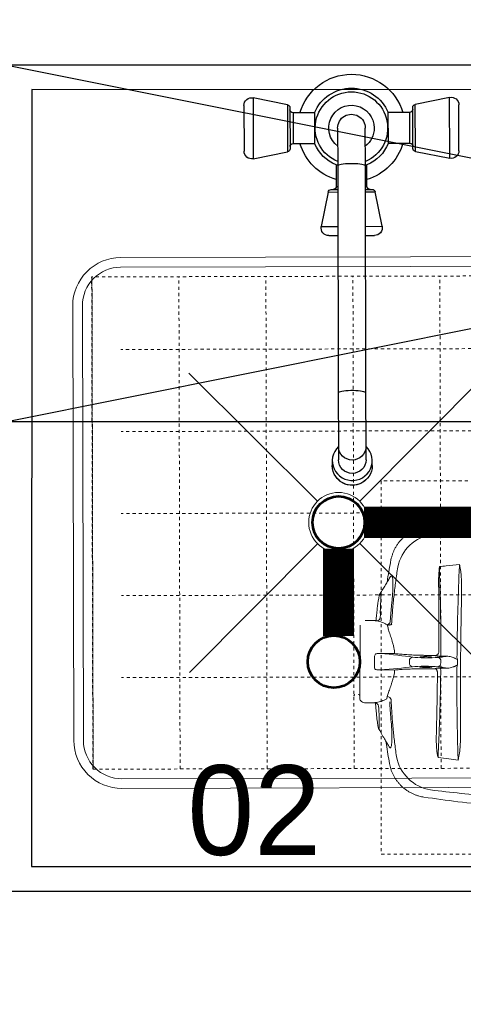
# Model space of a CAD drawing. Header units: inches. Extents: x 704 to 259546, y -107711 to 151004.
# Tile 18 of 256: x 127857 to 127871, y 19611 to 19642. Entities that reach past the tile are written whole.
import ezdxf
from ezdxf.enums import TextEntityAlignment as Align

# ---------------------------------------------------------------- set-up
doc = ezdxf.new("R2010")
doc.units = ezdxf.units.IN
doc.header["$MEASUREMENT"] = 0
for name, pattern in [('11aa1PB-bd$0$11aa1PB-af$0$TRATTEGGIATA', [0.75, 0.5, -0.25]), ('AP0200000$0$AP0500G00$0$1', [0]), ('HIDDEN2', [0.1875, 0.125, -0.0625])]:
    doc.linetypes.add(name, pattern=pattern)
for name, color, linetype, lineweight in [('0-PIPE SUPPORT', 7, 'Continuous', 0), ('00-ABM  CWS', 200, 'AP0200000$0$AP0500G00$0$1', 0), ('00-GRIDTEXT', 1, 'Continuous', 13), ('EQUIP DIM', 8, 'Continuous', 0), ('EQUIPMENT', 3, 'Continuous', 25), ('PD_BRICK WALL_115', 134, 'Continuous', 30), ('PP-Waste Pipe', 3, 'Continuous', 25)]:
    doc.layers.add(name, color=color, linetype=linetype, lineweight=lineweight)
for name, color, linetype in [('A-FORMATEXT', 255, 'Continuous'), ('PP BALL VALVE', 7, 'Continuous'), ('TEXT50', 7, 'Continuous')]:
    doc.layers.add(name, color=color, linetype=linetype)
doc.layers.add('FAINTEQUIP', color=7, linetype='Continuous', lineweight=0, true_color=0x4a4747)
doc.styles.add('Arial', font='GOTHIC.TTF')
doc.styles.add('DIM_FONT', font='times.ttf', dxfattribs={"width": 0.8})
doc.styles.get("Standard").update_dxf_attribs({"font": 'arial.ttf', "height": 6})

# ---------------------------------------------------------------- blocks, each defined once
blk = doc.blocks.new('SINK 510')
at = {"layer": 'EQUIPMENT', "color": 8, "lineweight": 0}
for p, q in [((168040.9, 33385.6), (168174, 33252.5)), ((168351, 33385.6), (168217.9, 33252.5)), ((168174, 33208.6), (168040.9, 33075.5)), ((168217.9, 33208.6), (168351, 33075.5))]:
    blk.add_line(p, q, dxfattribs=at)
at = {"layer": 'EQUIPMENT', "color": 8, "lineweight": 13}
blk.add_lwpolyline([(168421.3, 32955.6), (167970.5, 32955.6, -0.414214), (167921, 33005.2), (167921, 33456, -0.414214), (167970.5, 33505.5), (168421.3, 33505.5, -0.414214), (168471, 33455.9), (168471, 33005.2, -0.414214)], format="xyb", close=True, dxfattribs=at)
at = {"layer": 'EQUIPMENT', "color": 8, "lineweight": 0}
blk.add_lwpolyline([(168421.3, 32965.5), (167970.5, 32965.5, -0.414214), (167930.9, 33005.2), (167930.9, 33456, -0.414214), (167970.5, 33495.6), (168421.3, 33495.6, -0.414214), (168461, 33455.9), (168461, 33005.2, -0.414214)], format="xyb", close=True, dxfattribs=at)
at = {"layer": 'EQUIPMENT', "color": 8, "linetype": 'HIDDEN2', "lineweight": 0}
blk.add_lwpolyline([(167940.9, 33485.6), (167940.9, 32975.5), (168451, 32975.5), (168451, 33485.6)], close=True, dxfattribs=at)
for points in [[(168000.2, 33485.6), (168000.2, 32975.5)], [(168090.4, 33485.6), (168090.4, 32975.5)], [(168180.5, 33485.6), (168180.5, 32975.5)], [(168270.7, 33485.6), (168270.7, 32975.5)], [(168360.9, 33485.6), (168360.9, 32975.5)], [(167967.9, 33390.8), (168421.3, 33390.8)], [(167967.9, 33305.8), (168421.3, 33305.8)], [(167967.9, 33220.8), (168421.3, 33220.8)], [(167967.9, 33135.8), (168421.3, 33135.8)], [(167967.9, 33050.8), (168421.3, 33050.8)]]:
    blk.add_lwpolyline(points, dxfattribs=at)
at = {"layer": 'EQUIPMENT', "color": 8, "linetype": 'HIDDEN2'}
blk.add_lwpolyline([(168451, 33485.6), (168451, 32975.5)], dxfattribs=at)
at = {"layer": 'EQUIPMENT', "color": 8, "lineweight": 0}
for radius in [31, 26.3]:
    blk.add_circle((168196, 33230.5), radius, dxfattribs=at)
blk = doc.blocks.new('sfv')
at = {"layer": 'EQUIPMENT', "color": 8, "linetype": 'Continuous'}
for p, q in [((-10910.49, -25959.56), (-10910.49, -25955.65)), ((-10905.49, -25971.28), (-10905.49, -25960.42)), ((-10882.99, -25960.42), (-10882.99, -25971.28)), ((-10877.99, -25955.65), (-10877.99, -25959.56)), ((-10905.49, -26014.72), (-10905.49, -25971.28)), ((-10882.99, -25971.28), (-10882.99, -26014.72)), ((-10905.49, -26199.37), (-10905.49, -26014.72)), ((-10882.99, -26014.72), (-10882.99, -26199.37)), ((-10912.87, -26142.86), (-10905.49, -26142.86)), ((-10882.99, -26142.86), (-10875.61, -26142.86)), ((-10913.39, -26178.35), (-10919, -26150.34)), ((-10919, -26150.34), (-10905.49, -26150.34)), ((-10882.99, -26150.34), (-10869.49, -26150.34)), ((-10869.49, -26150.34), (-10875.09, -26178.35)), ((-10913.39, -26178.35), (-10905.49, -26178.35)), ((-10882.99, -26178.35), (-10875.09, -26178.35)), ((-10910.94, -26180.36), (-10905.49, -26180.36)), ((-10906.74, -26200.36), (-10906.74, -26182.86)), ((-10906.74, -26182.86), (-10905.49, -26182.86)), ((-10882.99, -26180.36), (-10877.54, -26180.36)), ((-10882.99, -26182.86), (-10881.74, -26182.86)), ((-10881.74, -26182.86), (-10881.74, -26200.36)), ((-10906.74, -26200.36), (-10905.49, -26200.36)), ((-10905.49, -26230.36), (-10905.49, -26199.37)), ((-10882.99, -26199.37), (-10882.99, -26230.36)), ((-10882.99, -26200.36), (-10881.74, -26200.36)), ((-10974.27, -26205.6), (-10946.25, -26211.21)), ((-10974.27, -26255.11), (-10974.27, -26205.6)), ((-10946.25, -26249.51), (-10946.25, -26211.21)), ((-10842.23, -26211.21), (-10814.22, -26205.6)), ((-10842.23, -26211.21), (-10842.23, -26249.51)), ((-10814.22, -26205.6), (-10814.22, -26255.11)), ((-10981.74, -26248.99), (-10981.74, -26211.73)), ((-10944.24, -26247.06), (-10944.24, -26213.66)), ((-10941.74, -26217.86), (-10924.24, -26217.86)), ((-10941.74, -26242.86), (-10941.74, -26217.86)), ((-10924.24, -26242.86), (-10924.24, -26217.86)), ((-10864.24, -26217.86), (-10846.74, -26217.86)), ((-10864.24, -26217.86), (-10864.24, -26242.86)), ((-10846.74, -26217.86), (-10846.74, -26242.86)), ((-10844.24, -26213.66), (-10844.24, -26247.06)), ((-10806.74, -26211.73), (-10806.74, -26248.99)), ((-10924.24, -26242.86), (-10941.74, -26242.86)), ((-10846.74, -26242.86), (-10864.24, -26242.86)), ((-10946.25, -26249.51), (-10974.27, -26255.11)), ((-10814.22, -26255.11), (-10842.23, -26249.51))]:
    blk.add_line(p, q, dxfattribs=at)
for points in [[(-10905.49, -25971.1), (-10905.51, -25971.09), (-10907.16, -25969.26), (-10908.52, -25967.2), (-10909.53, -25964.97), (-10910.19, -25962.6), (-10910.48, -25960.17), (-10910.38, -25957.72), (-10909.91, -25955.32), (-10909.07, -25953.01), (-10907.88, -25950.86), (-10906.37, -25948.91), (-10904.58, -25947.21), (-10902.54, -25945.8), (-10900.32, -25944.71), (-10897.94, -25943.97), (-10895.48, -25943.6), (-10893, -25943.6), (-10890.54, -25943.97), (-10888.17, -25944.71), (-10885.94, -25945.8), (-10883.9, -25947.21), (-10882.11, -25948.91), (-10880.6, -25950.86), (-10879.41, -25953.01), (-10878.57, -25955.32), (-10878.1, -25957.72), (-10878, -25960.17), (-10878.29, -25962.6), (-10878.95, -25964.97), (-10879.97, -25967.2), (-10881.32, -25969.26), (-10882.97, -25971.09), (-10882.99, -25971.1)], [(-10882.99, -26014.72), (-10883.18, -26015.08), (-10883.75, -26015.43), (-10884.68, -26015.75), (-10885.93, -26016.04), (-10887.46, -26016.28), (-10889.23, -26016.47), (-10891.16, -26016.6), (-10893.2, -26016.67), (-10895.28, -26016.67), (-10897.32, -26016.6), (-10899.26, -26016.47), (-10901.02, -26016.28), (-10902.55, -26016.04), (-10903.81, -26015.75), (-10904.73, -26015.43), (-10905.3, -26015.08), (-10905.49, -26014.72)], [(-10882.99, -26199.37), (-10883.18, -26199.73), (-10883.75, -26200.08), (-10884.68, -26200.4), (-10885.93, -26200.69), (-10887.46, -26200.93), (-10889.23, -26201.12), (-10891.16, -26201.25), (-10893.2, -26201.32), (-10895.28, -26201.32), (-10897.32, -26201.25), (-10899.26, -26201.12), (-10901.02, -26200.93), (-10902.55, -26200.69), (-10903.81, -26200.4), (-10904.73, -26200.08), (-10905.3, -26199.73), (-10905.49, -26199.37)]]:
    blk.add_lwpolyline(points, dxfattribs=at)
for centre, radius, start, end in [((-10894.65, -25955.66), 15.84, 145.68555, 179.95156), ((-10894.24, -25956), 16.37, 33.48866, 145.49719), ((-10894.24, -25955.81), 16.24, 45.43296, 145.8895), ((-10893.82, -25955.66), 15.83, 0.02949, 33.29039), ((-10894.24, -25960.56), 11.25, 0.68507, 179.31493), ((-10894.24, -25971.41), 11.25, 0.68507, 179.31493), ((-10912.87, -26149.11), 6.25, 90, 191.30993), ((-10875.61, -26149.11), 6.25, 348.69007, 90), ((-10910.94, -26177.86), 2.5, 191.30993, 270), ((-10877.54, -26177.86), 2.5, 270, 348.69007), ((-10909.24, -26182.86), 2.5, 0, 90), ((-10879.24, -26182.86), 2.5, 90, 180), ((-10894.24, -26230.36), 43.75, 106.60155, 163.39845), ((-10894.24, -26230.36), 43.75, 16.60155, 73.39845), ((-10894.24, -26230.36), 32.5, 112.61986, 157.38014), ((-10894.24, -26230.36), 29.49, 112.42642, 270), ((-10894.24, -26230.36), 29.49, 270, 67.57358), ((-10894.24, -26230.36), 32.5, 22.61986, 67.38014), ((-10975.49, -26211.73), 6.25, 78.69007, 180), ((-10946.74, -26213.66), 2.5, 0, 78.69007), ((-10841.74, -26213.66), 2.5, 101.30993, 180), ((-10812.99, -26211.73), 6.25, 0, 101.30993), ((-10941.74, -26215.36), 2.5, 180, 270), ((-10894.24, -26230.36), 18.54, 127.3515, 0), ((-10894.24, -26230.36), 18.54, 0, 52.6485), ((-10846.74, -26215.36), 2.5, 270, 0), ((-10894.24, -26230.36), 11.25, 180, 0), ((-10941.74, -26245.36), 2.5, 90, 180), ((-10894.24, -26230.36), 43.75, 196.60155, 343.39845), ((-10894.24, -26230.36), 32.5, 202.61986, 270), ((-10894.24, -26230.36), 32.5, 270, 337.38014), ((-10846.74, -26245.36), 2.5, 0, 90), ((-10975.49, -26248.99), 6.25, 180, 281.30993), ((-10946.74, -26247.06), 2.5, 281.30993, 0), ((-10841.74, -26247.06), 2.5, 180, 258.69007), ((-10812.99, -26248.99), 6.25, 258.69007, 0)]:
    blk.add_arc(centre, radius, start, end, dxfattribs=at)
blk = doc.blocks.new('A$C40DC2A97')
at = {"layer": 'EQUIPMENT', "color": 8}
for p, q in [((929.72, 0), (2428.45, -300)), ((929.72, -300), (2428.45, 0))]:
    blk.add_line(p, q, dxfattribs=at)
for points in [[(929.72, -300), (2428.45, -300), (2428.45, 0), (929.72, 0)], [(2428.45, -695.56), (2428.45, 0), (929.72, 0), (929.72, -695.56)], [(2407.71, -674.92), (2407.81, -20.75), (950.47, -20.64), (950.36, -674.82)]]:
    blk.add_lwpolyline(points, close=True, dxfattribs=at)
for name, p, xscale, yscale, zscale, rotation in [('sfv', (12558.42, -27166.19), -1.034709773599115, 1.034709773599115, 1.034709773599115, 180.139873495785), ('SINK 510', (137838.47, 26955.57), 0.8127174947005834, 0.8127174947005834, 0.8127174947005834, 180.1398734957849)]:
    blk.add_blockref(name, p, dxfattribs=dict(at, xscale=xscale, yscale=yscale, zscale=zscale, rotation=rotation))
at = {"layer": '00-GRIDTEXT', "color": 8, "ltscale": 50, "style": 'Arial'}
blk.add_text('02', height=75.583, rotation=0.00064, dxfattribs=at).set_placement((1137.85, -627.33), align=Align.MIDDLE_CENTER)
at = {"layer": 'EQUIP DIM', "color": 8, "char_height": 45, "width": 653.6647, "attachment_point": 1, "rotation": 359.8003}
for s, insert in [('\\pi71.698;{\\H1.2222x;\\C256;3 Bowl Sink for \\P\\pi165.87;Dishwash  \\P\\pi-51.695;(1500WX700DX850H)}', (1372.02, -431.1)), ('\\pi18.48;{\\H1.2222x;\\C256;Dirty Dish Landing \\P\\pi-51.695;(1200WX700DX850H)}', (2480.55, -529.65))]:
    blk.add_mtext(s, dxfattribs=dict(at, insert=insert))
blk = doc.blocks.new('BASEMENT')
at = {"layer": 'PD_BRICK WALL_115', "color": 8, "lineweight": 30}
blk.add_line((127959.35, 19640.932), (127820.85, 19640.932), dxfattribs=at)
at = {"layer": 'EQUIPMENT', "color": 8, "xscale": 0.03817055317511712, "yscale": 0.03817055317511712, "zscale": 0.03817055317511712}
blk.add_blockref('A$C40DC2A97', (127820.85, 19640.932), dxfattribs=at)
blk = doc.blocks.new('GREASE TRAP')
at = {"linetype": 'Continuous', "lineweight": 0}
for p, q in [((130, 19.09), (196.04, 19.56)), ((192.73, 24.47), (194.13, 24.73)), ((194.13, 24.38), (192.86, 24.15)), ((194.13, 24.38), (194.13, 24.38)), ((199.64, 16.91), (199.05, 17.88)), ((125.95, 14.6), (126.02, 5.6)), ((200.21, 6.12), (200.15, 15.12)), ((101.47, 1.02), (101.53, 1.09)), ((105.08, 2.2), (104.82, 2.14)), ((106.09, 2.36), (105.08, 2.2)), ((105.88, 2.34), (105.46, 2.26)), ((155.69, 1.09), (155.78, -11.94)), ((170.69, -11.83), (170.6, 1.2)), ((203.42, 2.48), (203.82, 2.45)), ((221.19, 3.02), (217.77, 3.51)), ((221.19, 3.02), (221.46, 2.96)), ((71.3, -8.75), (71.3, -8.75)), ((86.29, -8.28), (86.29, -8.28)), ((112.29, -9.3), (127.01, -8.07)), ((129.86, -5.29), (131.76, -5.81)), ((194.63, -5.37), (196.53, -4.83)), ((255.13, -7.46), (255.13, -7.46)), ((155.78, -11.94), (153.24, -11.96)), ((173.24, -11.81), (170.69, -11.83)), ((164.21, -25.3), (162.46, -25.31)), ((167.66, -35.14), (167.66, -35.13)), ((41.53, -40.18), (41.52, -40.18)), ((285.35, -38.46), (285.34, -38.47)), ((157.58, -48.75), (157.74, -48.99)), ((169.26, -48.91), (169.42, -48.67)), ((164.28, -53.75), (162.79, -53.76))]:
    blk.add_line(p, q, dxfattribs=at)
at = {"linetype": 'Continuous', "lineweight": 0, "flags": 128}
blk.add_lwpolyline([(86.3, -8.3), (86.04, -8.45), (85.54, -9.06), (85.84, -9.59), (86.91, -10), (88.8, -10.3), (91.36, -10.48), (94.66, -10.52), (98.48, -10.42), (102.88, -10.18), (107.43, -9.81), (112.29, -9.3), (112.29, -9.3), (112.29, -9.3)], dxfattribs=at)
at = {"linetype": 'Continuous', "lineweight": 0}
for centre, radius, start, end in [((192.91, 23.98), 0.175, 100.40288, 181.32228), ((194.16, 20.94), 1.4, 180.40288, 270.40288), ((196.06, 16.06), 3.5, 31.36664, 90.40288), ((196.65, 15.09), 3.5, 0.40288, 31.36664), ((122.99, 4.65), 3.47, 273.83735, 347.95062), ((159.04, 1.73), 4.5, 91.41889, 129.59919), ((167.25, 1.79), 4.5, 51.20658, 89.38687), ((203.65, 5.92), 3.44, 176.68085, 266.09103), ((125.77, -3.96), 4.3, 286.82463, 341.91822), ((198.25, -5.27), 3.62, 181.5877, 256.21154), ((85.35, -51.77), 37.74, 101.47418, 171.34333), ((241.68, -50.67), 37.74, 9.46288, 79.33115), ((162.42, -28.76), 3.45, 89.2499, 172.48578), ((164.3, -28.74), 3.45, 8.31999, 91.55587), ((162.61, -50.36), 3.4, 191.96781, 273.00533), ((164.41, -50.35), 3.4, 267.80044, 348.83795), ((155.3, -40.76), 13.01, 267.62601, 282.60044), ((171.59, -40.63), 13.03, 258.22205, 273.1759), ((70.56, -69.04), 5.1, 342.03669, 342.35938)]:
    blk.add_arc(centre, radius, start, end, dxfattribs=at)
for centre, major_axis, start_param, end_param in [((165.7, 113.57), (-1.17, 166.9), 2.309725, 2.586364), ((159.02, 113.53), (-1.17, 166.9), 3.696821, 3.973461), ((158.43, -40.21), (-0.1, 14), 3.824132, 5.727956), ((168.44, -40.14), (-0.1, 14), 0.555229, 2.459054), ((164.29, -115.13), (-0.58, 82.6), 0.682539, 0.730265), ((163.64, -115.14), (-0.58, 82.6), 5.55292, 5.600646), ((158.37, -45.81), (-0.07, 10.5), 3.449035, 3.871858), ((168.58, -45.74), (-0.07, 10.5), 2.411328, 2.834153)]:
    blk.add_ellipse(centre, major_axis=major_axis, ratio=0.087489, start_param=start_param, end_param=end_param, dxfattribs=at)
for points, knots in [([(101.52, 1.09), (100.26, 0.3), (97.71, -1.29), (93.81, -3.69), (90, -6.02), (87.5, -7.55), (86.31, -8.27)], [0, 0, 0, 0, 0.2528454, 0.5089886, 0.7672662, 1, 1, 1, 1]), ([(122.45, 1.12), (122.45, 1.12), (121.38, 0.58), (118.79, 1.17), (115.38, 0.72), (112.05, 0.67), (109.07, 0.56), (106.46, 0.53), (104.35, 0.54), (102.74, 0.61), (101.74, 0.74), (101.3, 0.87), (101.43, 0.98), (101.47, 1.02)], [0, 0, 0, 0, 0.000001, 0.102794, 0.208141, 0.312848, 0.420372, 0.524648, 0.631769, 0.736112, 0.843311, 0.947618, 1, 1, 1, 1]), ([(104.82, 2.16), (104.55, 2.1), (103.84, 1.96), (103.07, 1.76), (102.37, 1.52), (101.91, 1.34), (101.6, 1.15), (101.52, 1.1)], [0, 0, 0, 0, 0.216023, 0.560392, 0.763973, 0.942309, 1, 1, 1, 1]), ([(116.76, 3.87), (116.16, 3.83), (112.47, 3.6), (109, 2.92), (106.09, 2.36)], [0, 0, 0, 0, 0.163282, 1, 1, 1, 1]), ([(126.23, 4.72), (126.13, 4.71), (126.03, 4.7), (125.93, 4.7), (124.7, 4.62), (121.64, 4.44), (118.59, 4.07), (116.77, 3.85)], [-0.033141, -0.033141, -0.033141, -0.033141, 0, 0, 0, 0.400839, 1, 1, 1, 1]), ([(123.22, 1.19), (122.97, 1.16), (122.71, 1.12), (122.45, 1.12), (122.45, 1.12)], [0, 0, 0, 0, 0.9999461, 1, 1, 1, 1]), ([(126.02, 5.6), (126.09, 5.34), (126.13, 5.18), (126.25, 4.67), (126.31, 4.33), (126.38, 3.92)], [0, 0, 0, 0, 0.5, 0.5, 1, 1, 1, 1]), ([(126.38, 3.92), (126.52, 3.11), (126.69, 2.31), (127.11, 0.73), (127.36, -0.05), (127.94, -1.59), (128.26, -2.35), (129, -3.84), (129.41, -4.58), (129.86, -5.29)], [0, 0, 0, 0, 0.25, 0.25, 0.5, 0.5, 0.75, 0.75, 1, 1, 1, 1]), ([(156.17, 5.2), (156.04, 4.72), (155.68, 3.37), (155.69, 1.99), (155.69, 1.09)], [0, 0, 0, 0, 0.3484193, 1, 1, 1, 1]), ([(167.3, 6.29), (165.92, 6.12), (164.52, 6.03), (161.7, 6.01), (160.31, 6.08), (158.92, 6.23)], [0, 0, 0, 0, 0.5, 0.5, 1, 1, 1, 1]), ([(170.6, 1.2), (170.6, 1.71), (170.59, 2.65), (170.44, 4.02), (170.19, 4.87), (170.07, 5.29)], [0, 0, 0, 0, 0.374373, 0.684718, 1, 1, 1, 1]), ([(196.53, -4.83), (196.97, -4.1), (197.36, -3.36), (198.08, -1.86), (198.39, -1.09), (198.95, 0.45), (199.19, 1.24), (199.58, 2.82), (199.75, 3.63), (199.87, 4.44)], [0, 0, 0, 0, 0.25, 0.25, 0.5, 0.5, 0.75, 0.75, 1, 1, 1, 1]), ([(199.87, 4.44), (199.93, 4.85), (200, 5.19), (200.1, 5.7), (200.14, 5.86), (200.21, 6.12)], [0, 0, 0, 0, 0.5, 0.5, 1, 1, 1, 1]), ([(209.48, 4.5), (207.65, 4.7), (204.6, 5.02), (201.53, 5.16), (200.3, 5.22)], [0, 0, 0, 0, 0.598702, 1, 1, 1, 1]), ([(203.82, 2.45), (204.95, 2.38), (207.23, 2.23), (210.53, 2.05), (213.64, 1.92), (216.43, 1.84), (218.87, 1.82), (220.84, 1.85), (222.33, 1.93), (223.26, 2.06), (223.62, 2.24), (223.4, 2.47), (222.63, 2.73), (221.68, 2.92), (221.19, 3.02)], [0, 0, 0, 0, 0.0820775, 0.1665466, 0.2486247, 0.333071, 0.415408, 0.5001276, 0.5825184, 0.6672865, 0.7498339, 0.8347659, 0.9162327, 1, 1, 1, 1]), ([(217.77, 3.51), (215.81, 3.85), (213.11, 4.33), (210.26, 4.47), (209.48, 4.51)], [0, 0, 0, 0, 0.7275248, 1, 1, 1, 1]), ([(240.05, -7.16), (239.14, -6.62), (237.02, -5.36), (233.49, -3.26), (229.31, -0.76), (226.34, 1.01), (223.42, 2.41)], [0, 0, 0, 0, 0.179067, 0.418189, 0.690626, 1, 1, 1, 1]), ([(71.29, -8.7), (71.22, -8.71), (70.27, -8.86), (68.47, -9.33), (65.89, -10.12), (63.38, -11.12), (60.94, -12.29), (58.51, -13.69), (56.13, -15.31), (53.84, -17.17), (51.72, -19.17), (49.79, -21.31), (48.05, -23.56), (46.51, -25.91), (45.16, -28.33), (44.01, -30.83), (43.06, -33.37), (42.31, -35.94), (41.79, -38.22), (41.6, -39.64), (41.53, -40.18)], [0, 0, 0, 0, 0.0043, 0.062427, 0.120682, 0.179038, 0.237474, 0.295974, 0.360442, 0.424188, 0.487097, 0.549223, 0.610606, 0.671276, 0.731251, 0.79054, 0.849146, 0.907063, 0.964275, 1, 1, 1, 1]), ([(91.16, -5.31), (90.27, -5.43), (83.62, -6.33), (77.02, -7.61), (71.29, -8.71)], [0, 0, 0, 0, 0.132817, 1, 1, 1, 1]), ([(131.76, -5.81), (132.33, -5.95), (133.47, -6.25), (135.44, -6.86), (137.59, -7.57), (139.92, -8.34), (142.38, -9.14), (144.97, -9.95), (147.71, -10.72), (150.48, -11.41), (152.36, -11.78), (153.24, -11.96)], [0, 0, 0, 0, 0.110862, 0.221742, 0.336208, 0.450686, 0.561628, 0.67257, 0.786427, 0.900273, 1, 1, 1, 1]), ([(173.24, -11.81), (174.11, -11.63), (175.97, -11.24), (178.67, -10.52), (181.39, -9.72), (183.99, -8.87), (186.46, -8.03), (188.75, -7.23), (190.88, -6.5), (192.88, -5.84), (194.04, -5.53), (194.63, -5.37)], [0, 0, 0, 0, 0.099727, 0.210626, 0.321535, 0.435425, 0.549315, 0.660296, 0.771268, 0.885644, 1, 1, 1, 1]), ([(197.39, -8.78), (201.68, -9.02), (210.27, -9.5), (223.12, -10.58), (235.93, -11.9), (244.43, -13.02), (248.67, -13.58)], [0, 0, 0, 0, 0.249503, 0.499005, 0.749503, 1, 1, 1, 1]), ([(199.41, -7.57), (201.87, -7.7), (204.32, -7.86), (208.01, -8.11), (209.85, -8.24), (212, -8.41), (213.07, -8.49), (213.53, -8.53), (213.84, -8.55), (213.99, -8.57), (214.14, -8.58)], [0, 0, 0, 0, 0.5, 0.5, 0.75, 0.875, 0.9375, 0.96875, 0.96875, 1, 1, 1, 1]), ([(214.14, -8.58), (214.14, -8.58), (215.41, -8.57), (217.96, -9.02), (221.96, -9.23), (226.08, -9.48), (230.08, -9.57), (233.63, -9.55), (236.57, -9.4), (238.85, -9.12), (240.36, -8.73), (241, -8.21), (240.92, -7.7), (240.28, -7.34), (240.06, -7.21)], [0, 0, 0, 0, 0.000001, 0.077483, 0.156444, 0.251386, 0.349178, 0.444652, 0.543049, 0.640373, 0.740767, 0.840327, 0.943106, 1, 1, 1, 1]), ([(214.14, -8.58), (214.14, -8.58), (214.14, -8.58), (214.14, -8.58), (214.14, -8.58), (214.14, -8.58), (214.14, -8.58)], [0, 0, 0, 0, 0.000000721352, 0.000000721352, 0.000000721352, 0.000001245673, 0.000001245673, 0.000001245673, 0.000001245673]), ([(214.14, -8.58), (214.14, -8.58), (214.14, -8.58), (214.14, -8.58), (214.14, -8.58), (214.14, -8.58)], [0, 0, 0, 0, 0.341802, 0.948176, 1, 1, 1, 1]), ([(255.13, -7.42), (249.39, -6.4), (242.78, -5.22), (236.12, -4.41), (235.24, -4.3)], [0, 0, 0, 0, 0.868162, 1, 1, 1, 1]), ([(285.34, -38.47), (285.22, -37.75), (284.97, -36.13), (284.34, -33.68), (283.51, -31.11), (282.48, -28.6), (281.23, -26.1), (279.75, -23.62), (278.04, -21.21), (276.17, -18.98), (274.15, -16.92), (272.01, -15.05), (269.75, -13.37), (267.41, -11.88), (264.99, -10.58), (262.51, -9.47), (259.98, -8.57), (257.53, -7.86), (255.9, -7.55), (255.14, -7.41)], [0, 0, 0, 0, 0.047522, 0.105774, 0.164129, 0.222565, 0.281067, 0.345588, 0.409388, 0.472348, 0.534521, 0.59595, 0.656664, 0.716682, 0.776014, 0.834663, 0.892623, 0.94988, 1, 1, 1, 1]), ([(77.84, -14.79), (82.06, -14.17), (90.5, -12.93), (103.28, -11.43), (116.13, -10.17), (124.74, -9.56), (129.05, -9.26)], [0, 0, 0, 0, 0.249503, 0.499006, 0.749503, 1, 1, 1, 1]), ([(155.78, -11.94), (155.91, -12.99), (156.12, -14.73), (156.37, -17.57), (156.58, -20.18), (156.77, -22.99), (156.94, -25.96), (157.09, -29.04), (157.21, -32.22), (157.32, -35.53), (157.37, -37.8), (157.39, -38.94)], [0, 0, 0, 0, 0.1578809, 0.261641, 0.3654014, 0.4721602, 0.5789187, 0.6826798, 0.7864408, 0.8932205, 1, 1, 1, 1]), ([(169.47, -38.85), (169.48, -37.2), (169.5, -34.44), (169.58, -30.7), (169.67, -27.55), (169.79, -24.49), (169.93, -21.58), (170.09, -18.86), (170.27, -16.32), (170.47, -13.94), (170.62, -12.54), (170.69, -11.83)], [0, 0, 0, 0, 0.155431, 0.25949, 0.363548, 0.470649, 0.57775, 0.681803, 0.785857, 0.892928, 1, 1, 1, 1]), ([(158.96, -45.4), (158.91, -45.21), (158.81, -44.83), (158.68, -43.59), (158.59, -42), (158.56, -40.43), (158.56, -38.86), (158.6, -37.36), (158.7, -36.03), (158.79, -35.26), (158.85, -35.15), (158.86, -35.14)], [0, 0, 0, 0, 0.12873, 0.257, 0.385041, 0.513034, 0.593354, 0.721934, 0.850956, 0.980313, 1, 1, 1, 1]), ([(158.86, -35.14), (158.9, -35.02), (159, -34.75), (159.15, -35.07), (159.3, -35.93), (159.41, -37.28), (159.48, -38.78), (159.49, -39.79), (159.5, -40.2)], [0, 0, 0, 0, 0.154069, 0.335329, 0.515993, 0.696154, 0.875964, 1, 1, 1, 1]), ([(167.8, -45.39), (167.77, -45.35), (167.69, -45.24), (167.57, -44.4), (167.45, -43.03), (167.39, -41.51), (167.37, -39.92), (167.38, -38.32), (167.44, -36.72), (167.55, -35.47), (167.65, -35.1), (167.69, -34.91)], [0, 0, 0, 0, 0.060949, 0.185979, 0.310678, 0.434944, 0.512561, 0.636279, 0.760031, 0.884003, 1, 1, 1, 1]), ([(167.69, -34.91), (167.7, -34.9), (167.75, -34.64), (167.86, -34.7), (168.02, -35.16), (168.16, -36.26), (168.27, -37.77), (168.31, -39.15), (168.32, -39.95), (168.32, -40.14)], [0, 0, 0, 0, 0.0125521, 0.1986893, 0.3850478, 0.5712562, 0.7570178, 0.9421233, 1, 1, 1, 1]), ([(41.54, -40.18), (40.23, -50.39), (37.53, -71.48), (34.64, -103.57), (32.78, -130.21), (32.28, -145.94), (32.31, -145.02)], [0, 0, 0, 0, 0.27832, 0.574596, 0.870871, 1, 1, 1, 1]), ([(159.43, -43.24), (159.42, -43.49), (159.38, -44.25), (159.27, -45.08), (159.12, -45.64), (159.02, -45.48), (158.96, -45.4)], [0, 0, 0, 0, 0.138475, 0.425595, 0.712972, 1, 1, 1, 1]), ([(159.5, -40.2), (159.5, -40.39), (159.5, -41.17), (159.49, -41.94), (159.46, -42.76), (159.44, -43), (159.43, -43.24)], [0, 0, 0, 0, 0.170805, 0.715603, 0.716948, 1, 1, 1, 1]), ([(168.32, -40.14), (168.32, -40.56), (168.32, -41.58), (168.27, -43.1), (168.18, -44.48), (168.04, -45.34), (167.91, -45.67), (167.83, -45.46), (167.8, -45.39)], [0, 0, 0, 0, 0.132098, 0.323567, 0.515414, 0.707812, 0.900839, 1, 1, 1, 1]), ([(296.03, -143.22), (296.03, -143.22), (295.35, -128.36), (293.11, -101.76), (289.78, -69.71), (286.78, -48.66), (285.32, -38.47)], [0, 0, 0, 0, 0.128959, 0.425292, 0.721626, 1, 1, 1, 1]), ([(43.22, -101.3), (43.83, -92.06), (44.54, -82.84), (46.15, -64.44), (47.04, -55.26), (48.04, -46.09)], [0, 0, 0, 0, 0.5, 0.5, 1, 1, 1, 1]), ([(154.76, -53.76), (148.84, -53.77), (142.93, -53.76), (131.15, -53.68), (125.27, -53.61), (113.57, -53.42), (107.75, -53.29), (96.22, -52.99), (90.5, -52.81), (84.82, -52.6)], [0, 0, 0, 0, 0.25, 0.25, 0.5, 0.5, 0.75, 0.75, 1, 1, 1, 1]), ([(98.53, -51.82), (96.25, -51.77), (93.99, -51.74), (90.59, -51.74), (89.46, -51.74), (87.2, -51.78), (86.07, -51.81), (84.94, -51.87)], [0, 0, 0, 0, 0.5, 0.5, 0.75, 0.75, 1, 1, 1, 1]), ([(154.3, -52), (154.53, -51.98), (154.75, -51.93), (155.18, -51.81), (155.39, -51.73), (155.78, -51.53), (155.97, -51.42), (156.32, -51.17), (156.48, -51.03), (156.77, -50.73), (156.91, -50.56), (157.13, -50.23), (157.23, -50.05), (157.39, -49.69), (157.45, -49.51), (157.52, -49.23), (157.54, -49.13), (157.57, -48.94), (157.58, -48.84), (157.58, -48.75)], [0, 0, 0, 0, 0.125, 0.125, 0.25, 0.25, 0.375, 0.375, 0.5, 0.5, 0.625, 0.625, 0.75, 0.75, 0.875, 0.875, 0.9375, 0.9375, 1, 1, 1, 1]), ([(157.74, -48.99), (157.78, -49.07), (157.83, -49.24), (157.92, -49.75), (157.96, -50.08), (158.03, -50.89), (158.07, -51.34), (158.11, -52.36), (158.13, -52.9), (158.14, -53.46)], [0, 0, 0, 0, 0.25, 0.25, 0.5, 0.5, 0.75, 0.75, 1, 1, 1, 1]), ([(168.93, -53.38), (168.93, -52.82), (168.94, -52.29), (168.97, -51.27), (168.99, -50.81), (169.05, -50), (169.09, -49.67), (169.17, -49.16), (169.22, -48.99), (169.26, -48.91)], [0, 0, 0, 0, 0.25, 0.25, 0.5, 0.5, 0.75, 0.75, 1, 1, 1, 1]), ([(172.83, -50.67), (172.61, -50.66), (172.39, -50.64), (171.95, -50.56), (171.74, -50.51), (171.33, -50.4), (171.14, -50.33), (170.78, -50.17), (170.61, -50.09), (170.31, -49.9), (170.17, -49.8), (169.93, -49.59), (169.82, -49.48), (169.65, -49.26), (169.58, -49.14), (169.5, -48.96), (169.47, -48.91), (169.44, -48.79), (169.43, -48.72), (169.42, -48.67)], [0, 0, 0, 0, 0.125, 0.125, 0.25, 0.25, 0.375, 0.375, 0.5, 0.5, 0.625, 0.625, 0.75, 0.75, 0.875, 0.875, 0.9375, 0.9375, 1, 1, 1, 1]), ([(242.21, -51.5), (236.54, -51.79), (230.82, -52.05), (219.3, -52.51), (213.5, -52.72), (201.82, -53.07), (195.93, -53.22), (184.14, -53.47), (178.23, -53.57), (172.31, -53.64)], [0, 0, 0, 0, 0.25, 0.25, 0.5, 0.5, 0.75, 0.75, 1, 1, 1, 1]), ([(173.03, -50.68), (177.65, -50.63), (182.28, -50.58), (191.51, -50.45), (196.12, -50.38), (209.94, -50.14), (219.13, -49.94), (228.3, -49.7)], [0, 0, 0, 0, 0.25, 0.25, 0.5, 0.5, 1, 1, 1, 1]), ([(228.3, -49.7), (230.61, -49.64), (232.91, -49.61), (236.37, -49.66), (237.53, -49.69), (239.25, -49.77), (239.83, -49.81), (240.98, -49.89), (241.55, -49.95), (242.12, -50.02)], [0, 0, 0, 0, 0.5, 0.5, 0.75, 0.75, 0.875, 0.875, 1, 1, 1, 1]), ([(278.91, -44.47), (280.03, -53.62), (281.06, -62.79), (282.92, -81.17), (283.76, -90.37), (284.5, -99.6)], [0, 0, 0, 0, 0.5, 0.5, 1, 1, 1, 1]), ([(158.21, -59.16), (158.2, -59.82), (158.26, -60.48), (158.44, -61.78), (158.58, -62.42), (158.91, -63.7), (159.11, -64.33), (159.45, -65.27), (159.57, -65.58), (159.84, -66.19), (159.98, -66.5), (160.15, -66.79)], [0, 0, 0, 0, 0.25, 0.25, 0.5, 0.5, 0.75, 0.75, 0.875, 0.875, 1, 1, 1, 1]), ([(158.21, -59.16), (158.25, -58.78), (158.29, -58.43), (158.37, -57.77), (158.41, -57.46), (158.53, -56.63), (158.62, -56.17), (158.72, -55.81)], [0, 0, 0, 0, 0.25, 0.25, 0.5, 0.5, 1, 1, 1, 1]), ([(167.1, -66.74), (167.27, -66.45), (167.41, -66.14), (167.66, -65.52), (167.78, -65.21), (168.11, -64.27), (168.29, -63.64), (168.61, -62.36), (168.73, -61.71), (168.91, -60.41), (168.95, -59.75), (168.93, -59.09)], [0, 0, 0, 0, 0.125, 0.125, 0.25, 0.25, 0.5, 0.5, 0.75, 0.75, 1, 1, 1, 1]), ([(168.38, -55.75), (168.48, -56.1), (168.57, -56.56), (168.71, -57.39), (168.76, -57.69), (168.84, -58.35), (168.89, -58.71), (168.93, -59.09)], [0, 0, 0, 0, 0.5, 0.5, 0.75, 0.75, 1, 1, 1, 1]), ([(75.42, -70.61), (75.38, -70.6), (75.33, -70.58), (75.29, -70.57), (75.28, -70.57), (75.27, -70.56), (75.26, -70.56)], [0, 0, 0, 0, 0.0002012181, 0.0002012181, 0.0002012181, 0.0002381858, 0.0002381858, 0.0002381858, 0.0002381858]), ([(75.43, -70.58), (75.38, -70.58), (75.34, -70.57), (75.29, -70.56), (75.28, -70.56), (75.27, -70.56), (75.26, -70.56)], [0, 0, 0, 0, 0.0002027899, 0.0002027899, 0.0002027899, 0.000241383, 0.000241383, 0.000241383, 0.000241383]), ([(81.28, -71.66), (80.3, -71.51), (79.32, -71.34), (77.85, -71.08), (77.37, -70.99), (76.63, -70.86), (76.39, -70.81), (76.03, -70.74), (75.9, -70.72), (75.72, -70.68), (75.66, -70.67), (75.54, -70.64), (75.48, -70.63), (75.42, -70.61)], [0, 0, 0, 0, 0.5, 0.5, 0.75, 0.75, 0.875, 0.875, 0.9375, 0.9375, 0.96875, 0.96875, 1, 1, 1, 1]), ([(81.31, -70.3), (93.99, -69.76), (106.82, -69.32), (123.07, -68.91), (126.33, -68.83), (132.85, -68.69), (136.11, -68.62), (145.91, -68.45), (152.46, -68.37), (159.02, -68.31)], [0, 0, 0, 0, 0.5, 0.5, 0.625, 0.625, 0.75, 0.75, 1, 1, 1, 1]), ([(160.15, -66.79), (160.34, -67.12), (160.52, -67.45), (160.89, -68.1), (161.08, -68.43), (161.26, -68.76)], [0, 0, 0, 0, 0.5, 0.5, 1, 1, 1, 1]), ([(167.1, -66.74), (166.92, -67.07), (166.74, -67.4), (166.38, -68.06), (166.2, -68.39), (166.02, -68.72)], [0, 0, 0, 0, 0.5, 0.5, 1, 1, 1, 1]), ([(168.25, -68.24), (171.54, -68.23), (174.82, -68.22), (181.39, -68.21), (184.67, -68.22), (194.49, -68.25), (201, -68.3), (220.43, -68.52), (233.25, -68.78), (245.94, -69.14)], [0, 0, 0, 0, 0.125, 0.125, 0.25, 0.25, 0.5, 0.5, 1, 1, 1, 1]), ([(245.99, -70.51), (245.43, -70.61), (244.86, -70.69), (243.71, -70.83), (243.14, -70.9), (241.42, -71.06), (240.28, -71.15), (236.83, -71.37), (234.53, -71.45), (229.92, -71.57), (227.6, -71.6), (222.97, -71.62), (220.66, -71.61), (218.34, -71.59)], [0, 0, 0, 0, 0.0625, 0.0625, 0.125, 0.125, 0.25, 0.25, 0.5, 0.5, 0.75, 0.75, 1, 1, 1, 1]), ([(251.88, -69.37), (251.82, -69.39), (251.75, -69.4), (251.63, -69.43), (251.57, -69.44), (251.39, -69.48), (251.27, -69.51), (250.9, -69.58), (250.66, -69.63), (249.92, -69.78), (249.43, -69.87), (247.96, -70.15), (246.98, -70.33), (245.99, -70.51)], [0, 0, 0, 0, 0.03125, 0.03125, 0.0625, 0.0625, 0.125, 0.125, 0.25, 0.25, 0.5, 0.5, 1, 1, 1, 1]), ([(251.88, -69.37), (251.92, -69.35), (251.96, -69.34), (252, -69.32), (252.01, -69.32), (252.02, -69.32), (252.03, -69.32)], [0, 0, 0, 0, 0.0001941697, 0.0001941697, 0.0001941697, 0.0002311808, 0.0002311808, 0.0002311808, 0.0002311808]), ([(108.95, -72.36), (106.63, -72.42), (104.32, -72.46), (99.69, -72.5), (97.38, -72.5), (92.76, -72.45), (90.46, -72.4), (87, -72.23), (85.85, -72.16), (84.13, -72.01), (83.56, -71.96), (82.42, -71.83), (81.85, -71.76), (81.28, -71.66)], [0, 0, 0, 0, 0.25, 0.25, 0.5, 0.5, 0.75, 0.75, 0.875, 0.875, 0.9375, 0.9375, 1, 1, 1, 1]), ([(218.34, -71.59), (209.25, -71.52), (200.14, -71.48), (181.9, -71.47), (172.77, -71.5), (159.07, -71.6), (154.5, -71.64), (145.37, -71.74), (140.81, -71.8), (127.14, -72), (118.04, -72.16), (108.95, -72.36)], [0, 0, 0, 0, 0.25, 0.25, 0.5, 0.5, 0.625, 0.625, 0.75, 0.75, 1, 1, 1, 1])]:
    blk.add_open_spline(points, degree=3, knots=knots, dxfattribs=at)
for points in [[(157.39, -38.94), (157.46, -42.21), (157.52, -45.48), (157.58, -48.75)], [(169.42, -48.67), (169.43, -45.39), (169.45, -42.12), (169.47, -38.85)], [(76.62, -58.67), (76.86, -56.58), (77.09, -54.5), (77.32, -52.42)], [(84.94, -51.87), (82.41, -52), (79.87, -52.19), (77.32, -52.42)], [(84.82, -52.6), (82.36, -52.52), (79.85, -52.46), (77.32, -52.42)], [(153.98, -52.02), (135.42, -52.1), (116.93, -52.03), (98.53, -51.82)], [(154.3, -52), (154.19, -52.01), (154.09, -52.02), (153.98, -52.02)], [(172.83, -50.67), (172.9, -50.68), (172.96, -50.68), (173.03, -50.68)], [(242.12, -50.02), (244.66, -50.32), (247.19, -50.75), (249.7, -51.21)], [(249.7, -51.21), (247.17, -51.28), (244.67, -51.38), (242.21, -51.5)], [(249.7, -51.21), (250.07, -54.49), (250.47, -57.78), (250.94, -61.06)], [(75.26, -70.56), (75.73, -66.6), (76.18, -62.63), (76.62, -58.67)], [(158.14, -53.46), (158.16, -55.36), (158.19, -57.26), (158.21, -59.16)], [(168.93, -59.09), (168.93, -57.18), (168.93, -55.28), (168.93, -53.38)], [(250.94, -61.06), (251.29, -63.81), (251.64, -66.57), (252.03, -69.32)], [(75.26, -70.56), (77.3, -70.49), (79.32, -70.4), (81.31, -70.3)], [(159.02, -68.31), (159.76, -68.47), (160.51, -68.62), (161.26, -68.76)], [(166.02, -68.72), (164.43, -68.73), (162.85, -68.74), (161.26, -68.76)], [(168.25, -68.24), (167.51, -68.41), (166.76, -68.57), (166.02, -68.72)], [(245.94, -69.14), (247.95, -69.21), (249.98, -69.27), (252.03, -69.32)]]:
    blk.add_open_spline(points, degree=3, dxfattribs=at)
at = {"layer": 'FAINTEQUIP', "color": 4, "linetype": '11aa1PB-bd$0$11aa1PB-af$0$TRATTEGGIATA'}
blk.add_lwpolyline([(0, -404), (0, 0), (337, 0), (337, -404), (0, -404)], dxfattribs=at)
at = {"layer": 'TEXT50'}
blk.add_arc((127.46, -6.87), 2.87, 303.74609, 33.35473, dxfattribs=at)
blk = doc.blocks.new('zw$F51A')
at = {"layer": '00-ABM  CWS', "color": 20, "lineweight": -3, "insert": (-1356.29, -635.584), "char_height": 125, "attachment_point": 1, "style": 'DIM_FONT'}
blk.add_mtext_dynamic_manual_height_columns('\\pi297.92;WATER METER DETAIL "A" \\P\\pi686.6;ENLARGE VIEW', width=2480.25869, gutter_width=750, heights=[0], dxfattribs=at)

msp = doc.modelspace()

# ---------------------------------------------------------------- linework, layer by layer
at = {"layer": 'A-FORMATEXT', "color": 3, "lineweight": 53, "const_width": 1}
for points in [[(127867.815, 19626.235), (127884.148, 19626.233)], [(127866.998, 19625.393), (127866.998, 19622.582)]]:
    msp.add_lwpolyline(points, dxfattribs=at)
at = {"layer": 'A-FORMATEXT', "color": 3, "lineweight": 53}
for centre in [(127866.998, 19626.233), (127866.845, 19621.757)]:
    msp.add_circle(centre, 0.839, dxfattribs=at)
at = {"layer": 'PP BALL VALVE', "lineweight": 53}
msp.add_circle((130061.482, 21646.646), 129357.588, dxfattribs=at)

# ---------------------------------------------------------------- block references
at = {"layer": '0-PIPE SUPPORT', "lineweight": 53}
msp.add_blockref('BASEMENT', (0, 0), dxfattribs=at)
at = {"layer": 'PP-Waste Pipe', "ltscale": 0.25}
msp.add_blockref('zw$F51A', (122307.368, 20300.104), dxfattribs=at)
at = {"layer": 'PP-Waste Pipe', "ltscale": 0.25, "xscale": -0.03560830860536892, "yscale": 0.03560830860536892, "zscale": 0.03560830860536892, "rotation": 90.00000000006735}
msp.add_blockref('GREASE TRAP', (127868.372, 19627.565), dxfattribs=at)

doc.saveas('drawing.dxf')
